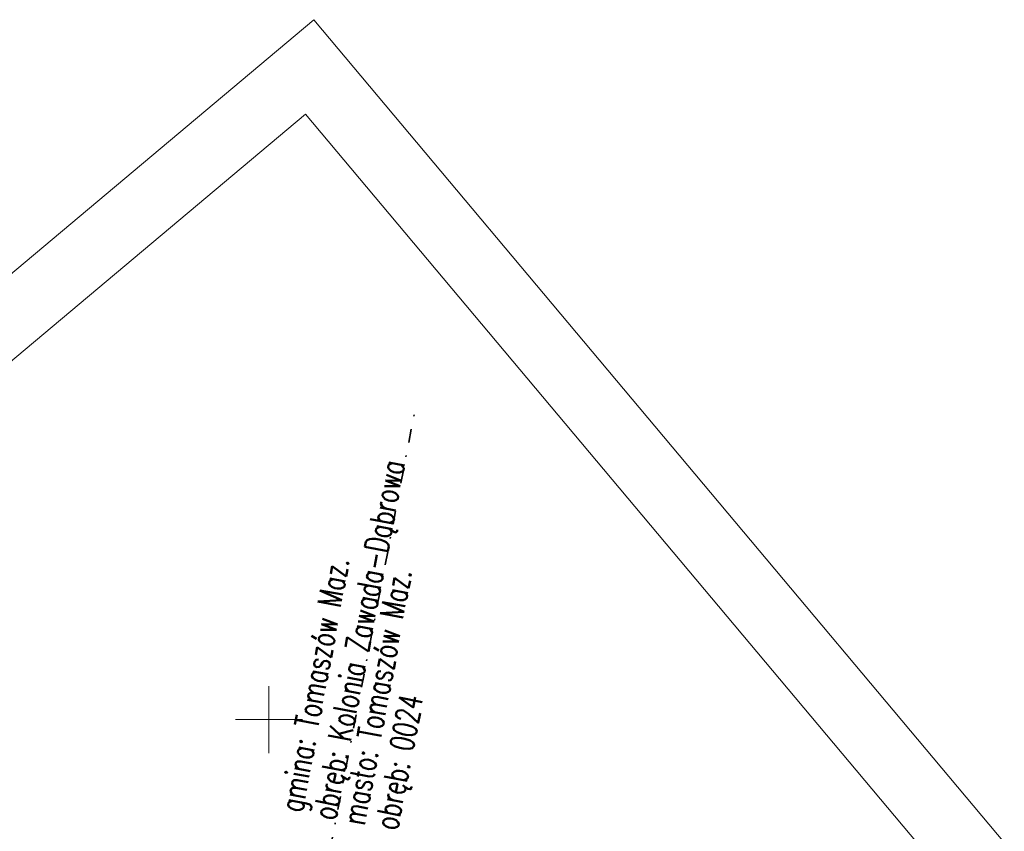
# Model space of a CAD drawing. Header units: metres. Extents: x 7429064 to 7430889, y 5709479 to 5710355.
# Tile 55 of 56: x 7429831 to 7429905, y 5710242 to 5710302. Entities that reach past the tile are written whole.
import ezdxf
from ezdxf.enums import TextEntityAlignment as Align

# ---------------------------------------------------------------- set-up
doc = ezdxf.new("R2010")
doc.units = ezdxf.units.M
doc.linetypes.add('1', pattern=[0])
doc.linetypes.add('12', pattern=[3, 1, -1, 0, -1])
doc.layers.add('_1_X-REFY', color=7, linetype='Continuous')
for name, color, linetype, lineweight in [('arkusz', 252, 'Continuous', 18), ('GMINA_L_0', 252, '12', 35), ('GMINA_T_0', 252, 'Continuous', 18), ('KRZYZE_L_0', 252, '1', 18), ('OBREB_T_0', 252, 'Continuous', 18)]:
    doc.layers.add(name, color=color, linetype=linetype, lineweight=lineweight)
doc.styles.get("Standard").update_dxf_attribs({"font": 'simplex.shx'})

# ---------------------------------------------------------------- blocks, each defined once
blk = doc.blocks.new('X-ref_MDCP_Szara')
at = {"layer": 'arkusz', "linetype": 'Continuous'}
for p, q in [((7429064.331, 5709640.143), (7429853.357, 5710302.214)), ((7429853.357, 5710302.214), (7429988.342, 5710141.345)), ((7429071.375, 5709639.527), (7429852.741, 5710295.17)), ((7429852.741, 5710295.17), (7429981.298, 5710141.961))]:
    blk.add_line(p, q, dxfattribs=at)
at = {"layer": 'GMINA_L_0', "linetype": '12'}
blk.add_line((7429836.9, 5710148.93), (7429860.884, 5710273.006), dxfattribs=at)
at = {"layer": 'KRZYZE_L_0', "linetype": '1'}
for p, q in [((7429850, 5710247.5), (7429850, 5710252.5)), ((7429847.5, 5710250), (7429852.5, 5710250))]:
    blk.add_line(p, q, dxfattribs=at)
at = {"layer": 'GMINA_T_0', "width": 0.7}
for s, rotation, p in [('gmina: Tomaszów Maz.', 79.52967, (7429852.502, 5710243.007)), ('masto: Tomaszów Maz.', 79.5297, (7429857.14, 5710242.036))]:
    blk.add_text(s, height=1.75, rotation=rotation, dxfattribs=at).set_placement(p)
at = {"layer": 'OBREB_T_0', "width": 0.7}
blk.add_text('obręb: Kolonia Zawada-Dąbrowa', height=1.75, rotation=79.05959, dxfattribs=at).set_placement((7429854.97, 5710242.409))
blk.add_text('obręb: 0024', height=1.75, rotation=79.05959, dxfattribs=at).set_placement((7429857.86, 5710242), align=Align.TOP_LEFT)

msp = doc.modelspace()

# ---------------------------------------------------------------- block references
at = {"layer": '_1_X-REFY'}
msp.add_blockref('X-ref_MDCP_Szara', (0, 0), dxfattribs=at)

doc.saveas('drawing.dxf')
